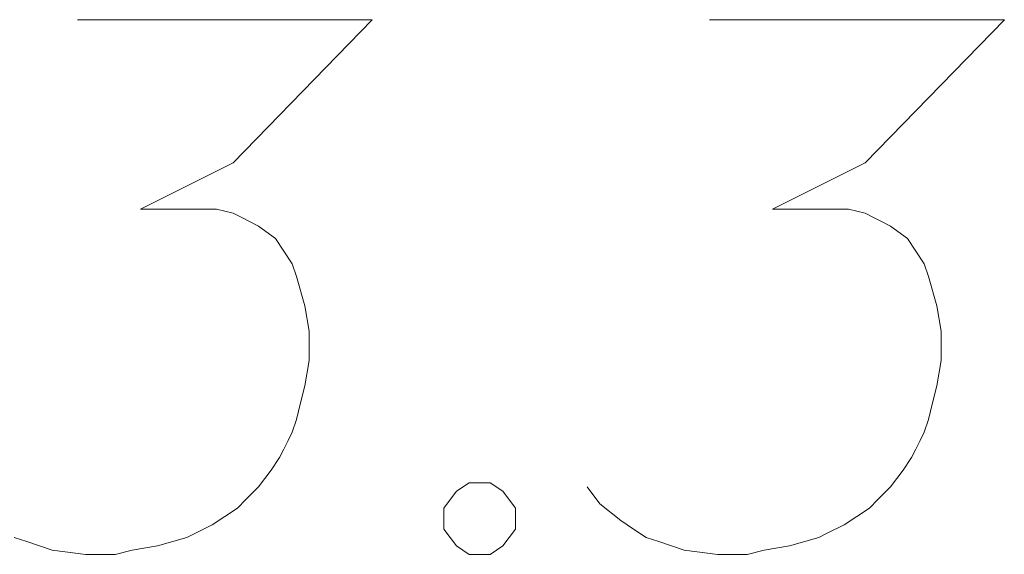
# Model space of a CAD drawing. Header units: metres. Extents: x 5555129 to 5556676, y 5635595 to 5636517.
# Tile 229 of 255: x 5556520.145 to 5556521.525, y 5636132.487 to 5636133.237. Entities that reach past the tile are written whole.
import ezdxf

# ---------------------------------------------------------------- set-up
doc = ezdxf.new("R2010")
doc.units = ezdxf.units.M
doc.header["$MEASUREMENT"] = 0
doc.layers.add('GSPWPN_O', color=7, linetype='Continuous', lineweight=18, true_color=0x0a0909)

msp = doc.modelspace()

# ---------------------------------------------------------------- linework, layer by layer
at = {"layer": 'GSPWPN_O', "color": 7, "linetype": 'Continuous', "lineweight": 18, "flags": 128}
for points in [[(5556520.226, 5636133.2374), (5556520.6394, 5636133.2374), (5556520.4445, 5636133.0367), (5556520.3146, 5636132.9717), (5556520.4208, 5636132.9717), (5556520.4445, 5636132.9658), (5556520.4563, 5636132.9598), (5556520.4681, 5636132.954), (5556520.4799, 5636132.948), (5556520.5035, 5636132.9304), (5556520.5153, 5636132.9126), (5556520.5271, 5636132.8949), (5556520.5331, 5636132.8772), (5556520.5449, 5636132.8359), (5556520.5508, 5636132.8005), (5556520.5508, 5636132.7827), (5556520.5508, 5636132.7591), (5556520.5449, 5636132.7236), (5556520.5389, 5636132.7), (5556520.5331, 5636132.6764), (5556520.5271, 5636132.6587), (5556520.5213, 5636132.6469), (5556520.5153, 5636132.6351), (5556520.5095, 5636132.6233), (5556520.4977, 5636132.6055), (5556520.4799, 5636132.5819), (5556520.4622, 5636132.5642), (5556520.4504, 5636132.5524), (5556520.4327, 5636132.5406), (5556520.415, 5636132.5288), (5556520.3914, 5636132.517), (5556520.3796, 5636132.5111), (5556520.3382, 5636132.4992), (5556520.3027, 5636132.4934), (5556520.2791, 5636132.4874), (5556520.2378, 5636132.4874), (5556520.1906, 5636132.4934), (5556520.1728, 5636132.4992), (5556520.1552, 5636132.5052), (5556520.1374, 5636132.5111)], [(5556521.1118, 5636133.2374), (5556521.5252, 5636133.2374), (5556521.3302, 5636133.0367), (5556521.2003, 5636132.9717), (5556521.3066, 5636132.9717), (5556521.3302, 5636132.9658), (5556521.342, 5636132.9598), (5556521.3539, 5636132.954), (5556521.3657, 5636132.948), (5556521.3893, 5636132.9304), (5556521.4011, 5636132.9126), (5556521.4129, 5636132.8949), (5556521.4189, 5636132.8772), (5556521.4307, 5636132.8359), (5556521.4365, 5636132.8005), (5556521.4365, 5636132.7827), (5556521.4365, 5636132.7591), (5556521.4307, 5636132.7236), (5556521.4247, 5636132.7), (5556521.4189, 5636132.6764), (5556521.4129, 5636132.6587), (5556521.407, 5636132.6469), (5556521.4011, 5636132.6351), (5556521.3952, 5636132.6233), (5556521.3834, 5636132.6055), (5556521.3657, 5636132.5819), (5556521.348, 5636132.5642), (5556521.3362, 5636132.5524), (5556521.3184, 5636132.5406), (5556521.3008, 5636132.5288), (5556521.2771, 5636132.517), (5556521.2653, 5636132.5111), (5556521.2239, 5636132.4992), (5556521.1885, 5636132.4934), (5556521.1649, 5636132.4874), (5556521.1236, 5636132.4874), (5556521.0764, 5636132.4934), (5556521.0586, 5636132.4992), (5556521.0409, 5636132.5052), (5556521.0232, 5636132.5111), (5556521.0055, 5636132.5229), (5556520.9877, 5636132.5347), (5556520.9583, 5636132.5583), (5556520.9405, 5636132.5819)], [(5556520.7752, 5636132.5879), (5556520.8047, 5636132.5879), (5556520.8224, 5636132.5761), (5556520.8402, 5636132.5524), (5556520.8402, 5636132.5229), (5556520.8224, 5636132.4992), (5556520.8047, 5636132.4874), (5556520.7752, 5636132.4874), (5556520.7575, 5636132.4992), (5556520.7397, 5636132.5229), (5556520.7397, 5636132.5524), (5556520.7575, 5636132.5761), (5556520.7752, 5636132.5879)]]:
    msp.add_lwpolyline(points, dxfattribs=at)

doc.saveas('drawing.dxf')
